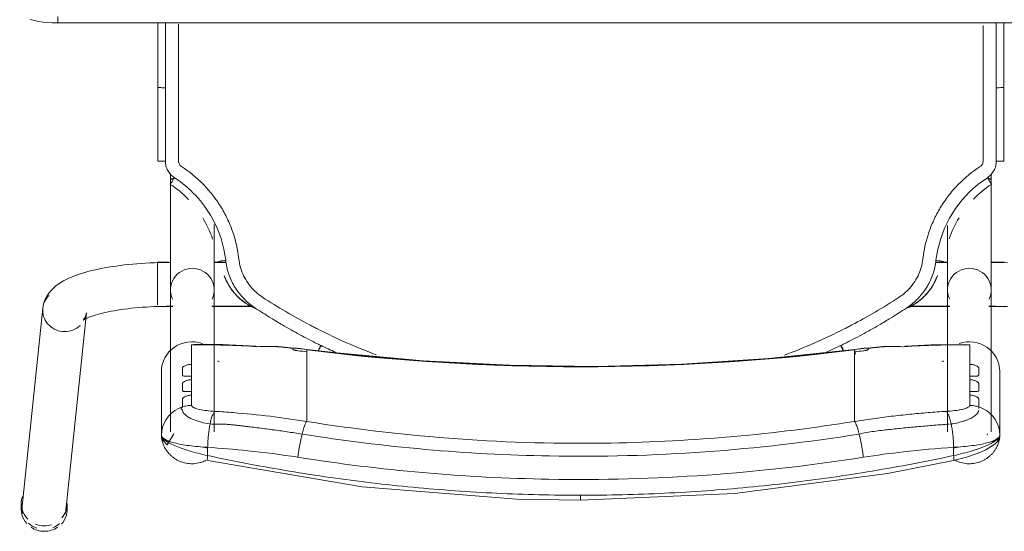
# Model space of a CAD drawing. Header units: metres. Extents: x 1.7 to 42.3, y -72.9 to -47.6.
# Tile 46 of 216: x 9.054 to 9.519, y -65.366 to -65.124. Entities that reach past the tile are written whole.
import ezdxf

# ---------------------------------------------------------------- set-up
doc = ezdxf.new("R2010")
doc.units = ezdxf.units.M
doc.layers.add('I-FURN', color=7, linetype='Continuous', lineweight=18)

# ---------------------------------------------------------------- blocks, each defined once
blk = doc.blocks.new('ConjuntoParaAlunoTamanho6 - CJA06_ConjuntoParaAlunoTamanho6-V13-2PAV - FRIGORÍFICA')
at = {"layer": 'I-FURN', "color": 253, "true_color": 0xaaaaaa}
for p, q in [((0.24321, 0.29526), (0.23354, 0.20182)), ((0.24254, 0.29456), (0.24254, 0.29197)), ((0.25413, 0.19969), (0.2638, 0.29312)), ((0.2643, 0.29197), (0.2643, 0.29456)), ((-0.1979, 0.25969), (-0.1979, 0.22964)), ((-0.19734, 0.2558), (-0.19665, 0.25395)), ((-0.19385, 0.25812), (-0.19385, 0.19097)), ((-0.19207, 0.25896), (-0.19202, 0.25906)), ((-0.19202, 0.25906), (-0.19192, 0.25949)), ((-0.17315, 0.19097), (-0.17315, 0.25812)), ((0.17315, 0.25812), (0.17315, 0.19097)), ((0.19385, 0.19097), (0.19385, 0.25812)), ((0.19685, 0.25395), (0.19754, 0.2558)), ((0.1981, 0.22964), (0.1981, 0.25969)), ((-0.19665, 0.25395), (-0.1957, 0.25221)), ((-0.1957, 0.25221), (-0.19451, 0.25062)), ((-0.12923, 0.2438), (-0.12923, 0.25317)), ((0.12943, 0.2438), (0.12943, 0.25317)), ((0.17401, 0.25447), (0.17418, 0.25445)), ((0.1959, 0.25221), (0.19685, 0.25395)), ((-0.12923, 0.24214), (-0.12923, 0.2438)), ((-0.12923, 0.24214), (-0.12923, 0.23653)), ((0.12943, 0.24214), (0.12943, 0.2438)), ((0.12943, 0.24214), (0.12943, 0.23653)), ((-0.18366, 0.24073), (-0.18366, 0.23904)), ((0.18386, 0.23904), (0.18386, 0.24073)), ((-0.18366, 0.23345), (-0.18366, 0.23176)), ((-0.12923, 0.23653), (-0.12923, 0.23486)), ((-0.12923, 0.23486), (-0.12923, 0.22925)), ((0.12943, 0.23653), (0.12943, 0.23486)), ((0.12943, 0.23486), (0.12943, 0.22925)), ((0.18386, 0.23176), (0.18386, 0.23345)), ((-0.12923, 0.22925), (-0.12923, 0.22759)), ((0.12943, 0.22759), (0.12943, 0.22925)), ((-0.18366, 0.22617), (-0.18366, 0.21701)), ((-0.12923, 0.22759), (-0.12923, 0.22197)), ((0.12943, 0.22759), (0.12943, 0.22197)), ((0.18386, 0.21701), (0.18386, 0.22617)), ((-0.14414, 0.21757), (-0.12926, 0.21915)), ((-0.12923, 0.22197), (-0.12923, 0.22031)), ((-0.11598, 0.22048), (-0.1227, 0.21732)), ((0.12943, 0.22031), (0.12943, 0.22197)), ((0.12946, 0.21915), (0.14434, 0.21757)), ((-0.18366, 0.21701), (-0.1818, 0.21679)), ((0.17944, 0.21689), (0.18173, 0.21678)), ((-0.19271, 0.19894), (-0.2, 0.19894)), ((-0.19271, 0.19879), (-0.19385, 0.19879)), ((-0.19385, 0.19879), (-0.19385, 0.19845)), ((-0.19385, 0.19845), (-0.19385, 0.19764)), ((-0.15474, 0.19894), (-0.17429, 0.19894)), ((-0.15494, 0.19879), (-0.17429, 0.19879)), ((0.17429, 0.19894), (0.15474, 0.19894)), ((0.17429, 0.19879), (0.15494, 0.19879)), ((0.2, 0.19894), (0.19271, 0.19894)), ((0.19385, 0.19879), (0.19271, 0.19879)), ((0.19385, 0.19845), (0.19385, 0.19879)), ((0.19385, 0.19764), (0.19385, 0.19845)), ((0.2, 0.1938), (0.2, 0.19814)), ((-0.19385, 0.19367), (-0.19385, 0.1916)), ((0.19385, 0.1916), (0.19385, 0.19367)), ((0.2, 0.18573), (0.2, 0.19364)), ((-0.19385, 0.18688), (-0.19385, 0.18582)), ((0.19385, 0.18582), (0.19385, 0.18688)), ((-0.19385, 0.18371), (-0.19385, 0.18582)), ((0.19385, 0.18371), (0.19385, 0.18582)), ((0.2, 0.17794), (0.2, 0.1856)), ((-0.2, 0.17794), (-0.19377, 0.17794)), ((-0.19385, 0.17809), (-0.19385, 0.18068)), ((-0.17324, 0.17809), (-0.16757, 0.17809)), ((-0.17323, 0.17794), (-0.1676, 0.17794)), ((0.16757, 0.17809), (0.17268, 0.17809)), ((0.1676, 0.17794), (0.17323, 0.17794)), ((0.19385, 0.17809), (0.19385, 0.18059)), ((0.19456, 0.17794), (0.2, 0.17794)), ((-0.19385, 0.13857), (-0.19385, 0.13643)), ((0.19385, 0.13604), (0.19385, 0.13857)), ((-0.19983, 0.13021), (-0.19982, 0.0953)), ((0.19983, 0.13021), (0.19982, 0.0953)), ((-0.19982, 0.06488), (-0.19982, 0.0953)), ((-0.19982, 0.0953), (-0.19982, 0.09529)), ((-0.19623, 0.09556), (-0.19738, 0.09554)), ((0.19982, 0.06497), (0.19982, 0.0953)), ((0.247, 0.06497), (-0.247, 0.06497)), ((0.247, 0.06497), (-0.247, 0.06497)), ((0.247, 0.06497), (0.247, 0.06197))]:
    blk.add_line(p, q, dxfattribs=at)
at = {"layer": 'I-FURN', "color": 253, "true_color": 0xaaaaaa, "flags": 128}
for points in [[(0.0001, 0.2904), (-0.07267, 0.28721), (-0.14486, 0.2777), (-0.17603, 0.27161)], [(0.17623, 0.27161), (0.10331, 0.28398), (0.03018, 0.28985), (0.0001, 0.2904)], [(-0.17603, 0.27161), (-0.18218, 0.26997), (-0.18761, 0.26812), (-0.19131, 0.26652), (-0.19557, 0.2639), (-0.19708, 0.26226), (-0.19765, 0.26113), (-0.1979, 0.25971)], [(-0.17607, 0.26928), (-0.17607, 0.26831), (-0.17607, 0.26734), (-0.17607, 0.26637), (-0.17607, 0.2654)], [(0.17627, 0.2654), (0.17627, 0.26637), (0.17627, 0.26734), (0.17627, 0.26831), (0.17627, 0.26928)], [(0.1981, 0.25971), (0.19792, 0.26092), (0.19739, 0.26208), (0.1954, 0.2642), (0.19227, 0.25896)], [(-0.1979, 0.24468), (-0.1979, 0.2522), (-0.1979, 0.25971)], [(-0.1979, 0.25969), (-0.19776, 0.25773), (-0.19734, 0.2558)], [(-0.1979, 0.25969), (-0.1979, 0.25218), (-0.1979, 0.24467), (-0.1979, 0.23715), (-0.1979, 0.22964)], [(0.19754, 0.2558), (0.19796, 0.25773), (0.1981, 0.25969)], [(0.1981, 0.25971), (0.1981, 0.2522), (0.1981, 0.24468)], [(0.1981, 0.22964), (0.1981, 0.23715), (0.1981, 0.24467), (0.1981, 0.25218), (0.1981, 0.25969)], [(0.19172, 0.24799), (0.19331, 0.2492), (0.19471, 0.25062), (0.1959, 0.25221)], [(-0.19451, 0.25062), (-0.19311, 0.2492), (-0.19152, 0.24799)], [(-0.19152, 0.24799), (-0.18977, 0.24701), (-0.1879, 0.24628)], [(0.1881, 0.24628), (0.18997, 0.24701), (0.19172, 0.24799)], [(-0.1879, 0.24243), (-0.1879, 0.24339), (-0.1879, 0.24435), (-0.1879, 0.24532), (-0.1879, 0.24628)], [(-0.18366, 0.24561), (-0.18366, 0.24439), (-0.18366, 0.24317), (-0.18366, 0.24195), (-0.18366, 0.24073)], [(0.18386, 0.24073), (0.18386, 0.24195), (0.18386, 0.24317), (0.18386, 0.24439), (0.18386, 0.24561)], [(0.1881, 0.24628), (0.1881, 0.24532), (0.1881, 0.24435), (0.1881, 0.24339), (0.1881, 0.24243)], [(-0.1879, 0.23515), (-0.1879, 0.23603), (-0.1879, 0.23692), (-0.1879, 0.2378), (-0.1879, 0.23868)], [(-0.18366, 0.23904), (-0.18366, 0.23764), (-0.18366, 0.23624), (-0.18366, 0.23485), (-0.18366, 0.23345)], [(0.18386, 0.23345), (0.18386, 0.23485), (0.18386, 0.23624), (0.18386, 0.23764), (0.18386, 0.23904)], [(0.1881, 0.23868), (0.1881, 0.2378), (0.1881, 0.23692), (0.1881, 0.23603), (0.1881, 0.23515)], [(-0.1879, 0.22787), (-0.1879, 0.22876), (-0.1879, 0.22964), (-0.1879, 0.23052), (-0.1879, 0.23141)], [(-0.18366, 0.23176), (-0.18366, 0.23036), (-0.18366, 0.22897), (-0.18366, 0.22757), (-0.18366, 0.22617)], [(0.18386, 0.22617), (0.18386, 0.22757), (0.18386, 0.22897), (0.18386, 0.23036), (0.18386, 0.23176)], [(0.1881, 0.23141), (0.1881, 0.23052), (0.1881, 0.22964), (0.1881, 0.22876), (0.1881, 0.22787)], [(-0.12926, 0.21915), (-0.08865, 0.22342), (-0.0479, 0.2261), (-0.00707, 0.22717), (0.03376, 0.22666), (0.07455, 0.22454), (0.11521, 0.22083), (0.12946, 0.21915)], [(-0.1359, 0.2187), (-0.1359, 0.21878), (-0.1359, 0.21886), (-0.1359, 0.21893), (-0.1359, 0.21901)], [(-0.12923, 0.22031), (-0.12923, 0.22007), (-0.12923, 0.21984), (-0.12923, 0.21961), (-0.12923, 0.21937)], [(0.12943, 0.21937), (0.12943, 0.21961), (0.12943, 0.21984), (0.12943, 0.22007), (0.12943, 0.22031)], [(0.1361, 0.21901), (0.1361, 0.21893), (0.1361, 0.21886), (0.1361, 0.21878), (0.1361, 0.2187)], [(-0.18111, 0.21677), (-0.16533, 0.21701), (-0.15331, 0.21761)], [(0.15351, 0.21761), (0.16928, 0.2169), (0.18131, 0.21677)], [(0.18173, 0.21678), (0.18279, 0.21686), (0.18386, 0.21701)], [(-0.20148, 0.19894), (-0.19961, 0.19888), (-0.19772, 0.19883), (-0.19583, 0.1988), (-0.19394, 0.19879), (-0.19385, 0.19879)], [(0.23507, 0.20536), (0.23501, 0.20531), (0.23482, 0.20518), (0.23451, 0.20499), (0.23408, 0.20476), (0.23355, 0.20449), (0.23291, 0.2042), (0.23217, 0.20389), (0.23133, 0.20358), (0.23041, 0.20326), (0.22941, 0.20294), (0.22832, 0.20262), (0.22717, 0.2023), (0.22594, 0.20199), (0.22464, 0.20169), (0.22328, 0.2014), (0.22186, 0.20112), (0.22039, 0.20086), (0.21886, 0.2006), (0.21729, 0.20036), (0.21567, 0.20014), (0.214, 0.19993), (0.2123, 0.19973), (0.21057, 0.19956), (0.2088, 0.1994), (0.207, 0.19926), (0.20518, 0.19913), (0.20334, 0.19903), (0.20148, 0.19894), (0.19961, 0.19888), (0.19772, 0.19883), (0.19583, 0.1988), (0.19394, 0.19879), (0.19385, 0.19879)], [(0.23354, 0.20182), (0.23373, 0.20287), (0.23403, 0.20376), (0.23437, 0.20445), (0.23469, 0.20492), (0.23492, 0.20521), (0.23505, 0.20534), (0.23507, 0.20536)], [(-0.20144, 0.17823), (-0.19935, 0.17816), (-0.19725, 0.17811), (-0.19515, 0.17809), (-0.19385, 0.17809)], [(0.25413, 0.19969), (0.25375, 0.19762), (0.25311, 0.19572), (0.25226, 0.19403), (0.25129, 0.19256), (0.25023, 0.19128), (0.24913, 0.19017), (0.24799, 0.18919), (0.24683, 0.18832), (0.24563, 0.18753), (0.24441, 0.18681), (0.24316, 0.18615), (0.24188, 0.18553), (0.24055, 0.18496), (0.23919, 0.18441), (0.23778, 0.1839), (0.23633, 0.18341), (0.23483, 0.18295), (0.2333, 0.18251), (0.23171, 0.1821), (0.23008, 0.1817), (0.22841, 0.18133), (0.2267, 0.18098), (0.22495, 0.18064), (0.22315, 0.18033), (0.22132, 0.18004), (0.21946, 0.17976), (0.21756, 0.17951), (0.21562, 0.17928), (0.21366, 0.17906), (0.21168, 0.17887), (0.20967, 0.1787), (0.20763, 0.17855), (0.20558, 0.17842), (0.20352, 0.17831), (0.20144, 0.17823), (0.19935, 0.17816), (0.19725, 0.17811), (0.19515, 0.17809), (0.19385, 0.17809)], [(-0.19385, 0.13857), (-0.19385, 0.14057), (-0.19385, 0.14257), (-0.19385, 0.14457), (-0.19385, 0.14656), (-0.19385, 0.14855), (-0.19385, 0.15053), (-0.19385, 0.15249), (-0.19385, 0.15444), (-0.19385, 0.15637), (-0.19385, 0.15827), (-0.19385, 0.16015), (-0.19385, 0.162), (-0.19385, 0.16382), (-0.19385, 0.1656), (-0.19385, 0.16735), (-0.19385, 0.16905), (-0.19385, 0.17071), (-0.19385, 0.17233), (-0.19385, 0.1739), (-0.19385, 0.17541), (-0.19385, 0.17687), (-0.19385, 0.17828), (-0.19385, 0.17963), (-0.19385, 0.18092), (-0.19385, 0.18215), (-0.19385, 0.18331), (-0.19385, 0.18441), (-0.19385, 0.18544), (-0.19385, 0.1864), (-0.19385, 0.18729), (-0.19385, 0.1881), (-0.19385, 0.18885), (-0.19385, 0.18951), (-0.19385, 0.19011), (-0.19385, 0.19062), (-0.19385, 0.19097)], [(-0.17315, 0.19097), (-0.17315, 0.19051), (-0.17315, 0.18998), (-0.17315, 0.18937), (-0.17315, 0.18869), (-0.17315, 0.18793), (-0.17315, 0.1871), (-0.17315, 0.18619), (-0.17315, 0.18522), (-0.17315, 0.18417), (-0.17315, 0.18306), (-0.17315, 0.18188), (-0.17315, 0.18064), (-0.17315, 0.17934), (-0.17315, 0.17798), (-0.17315, 0.17656), (-0.17315, 0.17508), (-0.17315, 0.17355), (-0.17315, 0.17198), (-0.17315, 0.17035), (-0.17315, 0.16868), (-0.17315, 0.16696), (-0.17315, 0.16521), (-0.17315, 0.16342), (-0.17315, 0.16159), (-0.17315, 0.16066)], [(0.17315, 0.16015), (0.17315, 0.162), (0.17315, 0.16382), (0.17315, 0.1656), (0.17315, 0.16735), (0.17315, 0.16905), (0.17315, 0.17071), (0.17315, 0.17233), (0.17315, 0.1739), (0.17315, 0.17541), (0.17315, 0.17687), (0.17315, 0.17828), (0.17315, 0.17963), (0.17315, 0.18092), (0.17315, 0.18215), (0.17315, 0.18331), (0.17315, 0.18441), (0.17315, 0.18544), (0.17315, 0.1864), (0.17315, 0.18729), (0.17315, 0.1881), (0.17315, 0.18885), (0.17315, 0.18951), (0.17315, 0.19011), (0.17315, 0.19062), (0.17315, 0.19097)], [(0.19385, 0.19097), (0.19385, 0.19051), (0.19385, 0.18998), (0.19385, 0.18937), (0.19385, 0.18869), (0.19385, 0.18793), (0.19385, 0.1871), (0.19385, 0.18619), (0.19385, 0.18522), (0.19385, 0.18417), (0.19385, 0.18306), (0.19385, 0.18188), (0.19385, 0.18064), (0.19385, 0.17934), (0.19385, 0.17798), (0.19385, 0.17656), (0.19385, 0.17508), (0.19385, 0.17355), (0.19385, 0.17198), (0.19385, 0.17035), (0.19385, 0.16868), (0.19385, 0.16696), (0.19385, 0.16521), (0.19385, 0.16342), (0.19385, 0.16159), (0.19385, 0.15974), (0.19385, 0.15785), (0.19385, 0.15594), (0.19385, 0.15401), (0.19385, 0.15206), (0.19385, 0.15009), (0.19385, 0.14811), (0.19385, 0.14612), (0.19385, 0.14413), (0.19385, 0.14213), (0.19385, 0.14013), (0.19385, 0.13857)], [(-0.16841, 0.18438), (-0.16841, 0.18437), (-0.16841, 0.18435), (-0.16841, 0.18434), (-0.16841, 0.18432)], [(0.16841, 0.18432), (0.16841, 0.18434), (0.16841, 0.18435), (0.16841, 0.18437), (0.16841, 0.18438)], [(-0.16774, 0.17706), (-0.16861, 0.17188), (-0.16997, 0.16679), (-0.17181, 0.16185), (-0.17415, 0.15713), (-0.17693, 0.15265), (-0.18013, 0.14846), (-0.18374, 0.14461), (-0.18771, 0.14113), (-0.19199, 0.13805)], [(-0.19623, 0.13025), (-0.19623, 0.12331), (-0.19623, 0.11637), (-0.19623, 0.10942), (-0.19623, 0.10249), (-0.19623, 0.09556)], [(0.19623, 0.13025), (0.19623, 0.12639), (0.19623, 0.12254), (0.19623, 0.11868), (0.19623, 0.11483), (0.19623, 0.11097), (0.19623, 0.10712), (0.19623, 0.10327), (0.19623, 0.09941), (0.19623, 0.09556)], [(-0.19738, 0.09554), (-0.19841, 0.0955), (-0.1992, 0.09544), (-0.19969, 0.09537), (-0.19982, 0.0953)], [(0.26015, 0.06331), (0.25809, 0.06379), (0.25601, 0.0642), (0.25391, 0.06451), (0.25181, 0.06475), (0.24969, 0.0649), (0.24757, 0.06496), (0.247, 0.06497)]]:
    blk.add_lwpolyline(points, dxfattribs=at)
at = {"layer": 'I-FURN', "color": 253, "true_color": 0xaaaaaa}
for centre, major_axis, ratio, start_param, end_param in [((0.25351, 0.29419), (-0.01029, 0.00107), 0.967158, 5.223081, 5.597593), ((0.25342, 0.29456), (0.01088, 0), 0.965926, 1.570796, 2.182166), ((0.25342, 0.29197), (0.01088, 0), 0.965926, 1.581694, 1.883969), ((0.25342, 0.29456), (-0.01088, 0), 0.965926, 4.098128, 4.712389), ((0.25342, 0.29197), (0.01088, 0), 0.965926, 1.176355, 1.570796), ((0.25351, 0.29419), (-0.01029, 0.00107), 0.967158, 4.026797, 4.46746), ((0.25342, 0.29456), (0.01088, 0), 0.965926, 2.404321, 3.312013), ((0.25342, 0.29197), (0.01088, 0), 0.965926, 2.446266, 3.141593), ((0.25342, 0.29197), (0.01088, 0), 0.965926, 5.959867, 7.062609), ((0.25342, 0.29456), (0.01088, 0), 0.965926, 6.052088, 6.985956), ((0.25351, 0.29419), (-0.01029, 0.00107), 0.967158, 6.102343, 6.382991), ((0.25351, 0.29419), (-0.01029, 0.00107), 0.967158, 3.141593, 3.502975), ((-0.10273, 0.32539), (0.33857, 0.04903), 0.180471, 4.471442, 4.473268), ((0.10232, 0.31177), (-0.33358, 0.04521), 0.144073, 1.80844, 1.810295), ((-0.1835, 0.22964), (-0.0144, 0), 0.978148, 0, 1.909658), ((0.0001, -0.77159), (1.0211, 0), 0.978148, 1.443771, 1.697822), ((0.0001, -0.77117), (1.0209, 0), 0.978148, 1.443771, 1.697822), ((0.1837, 0.22964), (0.0144, 0), 0.978148, 4.362105, 6.283185), ((-0.17927, 0.60128), (0.385, 0), 0.978148, 4.732926, 4.735013), ((0.17947, 0.60128), (0.385, 0), 0.978148, 4.689765, 4.691852), ((-0.17927, 0.60263), (0.395, 0), 0.978148, 4.801491, 4.822541), ((-0.17927, 0.60356), (0.395, 0), 0.978148, 4.828782, 4.839414), ((-0.17927, 0.60221), (0.3948, 0), 0.978148, 4.828842, 4.839414), ((-0.1305, 0.22908), (-0.00124, 0.00992), 0.026339, 2.463316, 2.789234), ((0.17947, 0.60356), (0.395, 0), 0.978148, 4.585364, 4.595996), ((0.17947, 0.60221), (0.3948, 0), 0.978148, 4.585364, 4.595936), ((0.17947, 0.60263), (0.395, 0), 0.978148, 4.602237, 4.623287), ((-0.17927, 0.60336), (0.395, 0), 0.978148, 4.701279, 4.780293), ((-0.14501, 0.22754), (-0.00087, 0.00996), 0.018501, 2.957526, 3.350225), ((0.14521, 0.22754), (0.00087, 0.00996), 0.018501, 2.93296, 3.325659), ((0.17947, 0.60336), (0.395, 0), 0.978148, 4.644485, 4.723499), ((0.24383, 0.20075), (-0.01029, 0.00107), 0.967158, 4.812195, 5.597593), ((0.24383, 0.20075), (-0.01029, 0.00107), 0.967158, 3.241398, 4.812195), ((0.24383, 0.20075), (-0.01029, 0.00107), 0.967158, 2.456, 3.241398), ((-0.1835, 0.19097), (0.01035, 0), 0.978148, 2.686587, 4.712389), ((-0.1835, 0.19097), (0.01035, 0), 0.978148, 4.712389, 6.738191), ((0.1835, 0.19097), (0.01035, 0), 0.978148, 2.686587, 4.712389), ((0.1835, 0.19097), (0.01035, 0), 0.978148, 4.712389, 6.738191), ((-0.1835, 0.13857), (0.01035, 0), 0.069756, 2.648425, 3.665191), ((0.1835, 0.13857), (0.01035, 0), 0.069756, 5.759587, 6.776353)]:
    blk.add_ellipse(centre, major_axis=major_axis, ratio=ratio, start_param=start_param, end_param=end_param, dxfattribs=at)
for points in [[(0.0001, 0.29036), (0.0001, 0.29029), (0.0001, 0.29001), (0.0001, 0.28916), (0.0001, 0.28841), (0.0001, 0.28802)], [(-0.07901, 0.28427), (-0.08557, 0.28365), (-0.09211, 0.28295), (-0.09864, 0.28217)], [(-0.05929, 0.28591), (-0.06588, 0.28544), (-0.07245, 0.28489), (-0.07901, 0.28427)], [(-0.03953, 0.28708), (-0.04612, 0.28677), (-0.05271, 0.28638), (-0.05929, 0.28591)], [(-0.01972, 0.28779), (-0.02633, 0.28763), (-0.03293, 0.2874), (-0.03953, 0.28708)], [(0.0001, 0.28802), (-0.00651, 0.28802), (-0.01312, 0.28795), (-0.01972, 0.28779)], [(0.01992, 0.28779), (0.01332, 0.28795), (0.00671, 0.28802), (0.0001, 0.28802)], [(0.03973, 0.28708), (0.03313, 0.2874), (0.02653, 0.28763), (0.01992, 0.28779)], [(0.0595, 0.28591), (0.05292, 0.28638), (0.04633, 0.28677), (0.03973, 0.28708)], [(0.07921, 0.28427), (0.07265, 0.28489), (0.06608, 0.28544), (0.0595, 0.28591)], [(0.09885, 0.28217), (0.09232, 0.28294), (0.08577, 0.28365), (0.07921, 0.28427)], [(-0.11819, 0.27961), (-0.12468, 0.27869), (-0.13116, 0.27768), (-0.13762, 0.27661)], [(-0.09864, 0.28217), (-0.10517, 0.28139), (-0.11169, 0.28054), (-0.11819, 0.27961)], [(0.11839, 0.27961), (0.11189, 0.28054), (0.10538, 0.28139), (0.09885, 0.28217)], [(0.13782, 0.27661), (0.13136, 0.27768), (0.12489, 0.27868), (0.11839, 0.27961)], [(-0.13762, 0.27661), (-0.14407, 0.27553), (-0.15051, 0.27438), (-0.15692, 0.27316)], [(0.15712, 0.27316), (0.15071, 0.27438), (0.14427, 0.27553), (0.13782, 0.27661)], [(-0.15692, 0.27316), (-0.16332, 0.27194), (-0.16971, 0.27065), (-0.17607, 0.26928)], [(-0.13346, 0.2701), (-0.13339, 0.26956), (-0.13324, 0.26848), (-0.133, 0.26684), (-0.13272, 0.2652), (-0.13242, 0.26359), (-0.13211, 0.26203), (-0.13178, 0.26053), (-0.13155, 0.25959), (-0.13144, 0.25914)], [(0.13164, 0.25914), (0.13175, 0.25959), (0.13198, 0.26053), (0.13231, 0.26203), (0.13262, 0.26359), (0.13292, 0.2652), (0.1332, 0.26684), (0.13344, 0.26848), (0.13359, 0.26956), (0.13366, 0.2701)], [(0.17627, 0.26928), (0.16991, 0.27065), (0.16353, 0.27194), (0.15712, 0.27316)], [(0.17627, 0.26928), (0.17633, 0.26966), (0.17642, 0.27037), (0.17644, 0.2712), (0.17636, 0.27149), (0.1763, 0.27156)], [(-0.17607, 0.2654), (-0.17914, 0.26523), (-0.18504, 0.2647), (-0.19219, 0.26337), (-0.19682, 0.26165), (-0.1979, 0.26035), (-0.1979, 0.25969)], [(-0.17609, 0.26577), (-0.1767, 0.26561), (-0.17731, 0.26545), (-0.17791, 0.26528)], [(-0.17607, 0.2654), (-0.17606, 0.26498), (-0.17604, 0.26413), (-0.17598, 0.26285), (-0.1759, 0.26156), (-0.17579, 0.26028), (-0.17566, 0.25902), (-0.17551, 0.25778), (-0.17533, 0.25659), (-0.17514, 0.25544), (-0.175, 0.25471), (-0.17493, 0.25435)], [(0.17513, 0.25435), (0.1752, 0.25471), (0.17534, 0.25544), (0.17553, 0.25659), (0.17571, 0.25778), (0.17586, 0.25902), (0.17599, 0.26028), (0.1761, 0.26156), (0.17618, 0.26285), (0.17624, 0.26413), (0.17626, 0.26498), (0.17627, 0.2654)], [(0.1981, 0.25969), (0.1981, 0.26035), (0.19703, 0.26165), (0.19239, 0.26338), (0.18523, 0.2647), (0.17934, 0.26523), (0.17627, 0.2654)], [(0.17811, 0.26528), (0.17751, 0.26545), (0.1769, 0.26561), (0.17629, 0.26577)], [(-0.12923, 0.25317), (-0.12932, 0.25327), (-0.1295, 0.25353), (-0.1298, 0.25409), (-0.13011, 0.25481), (-0.13044, 0.25568), (-0.13077, 0.2567), (-0.1311, 0.25786), (-0.13133, 0.2587), (-0.13144, 0.25914)], [(0.12943, 0.25317), (0.12952, 0.25327), (0.1297, 0.25353), (0.13, 0.25409), (0.13031, 0.25481), (0.13064, 0.25568), (0.13097, 0.2567), (0.1313, 0.25786), (0.13153, 0.2587), (0.13164, 0.25914)], [(-0.17493, 0.25435), (-0.17484, 0.25392), (-0.17465, 0.25308), (-0.17435, 0.25195), (-0.17403, 0.25093), (-0.17369, 0.25006), (-0.17335, 0.24934), (-0.173, 0.24877), (-0.17277, 0.2485), (-0.17265, 0.2484)], [(-0.14226, 0.2513), (-0.14371, 0.25111), (-0.14516, 0.25093), (-0.14661, 0.25076)], [(0.17285, 0.2484), (0.17297, 0.2485), (0.1732, 0.24877), (0.17355, 0.24934), (0.17389, 0.25006), (0.17423, 0.25093), (0.17455, 0.25195), (0.17485, 0.25308), (0.17504, 0.25392), (0.17513, 0.25435)], [(-0.16398, 0.24902), (-0.16687, 0.24878), (-0.16977, 0.24858), (-0.17265, 0.2484)], [(-0.15964, 0.24939), (-0.16109, 0.24926), (-0.16254, 0.24913), (-0.16398, 0.24902)], [(-0.1553, 0.2498), (-0.15675, 0.24966), (-0.15819, 0.24952), (-0.15964, 0.24939)], [(-0.14661, 0.25076), (-0.14951, 0.25041), (-0.1524, 0.25009), (-0.1553, 0.2498)], [(-0.1879, 0.24628), (-0.18756, 0.24617), (-0.18687, 0.24599), (-0.18581, 0.24578), (-0.18474, 0.24565), (-0.18402, 0.24561), (-0.18366, 0.24561)], [(0.18386, 0.24561), (0.18422, 0.24561), (0.18494, 0.24565), (0.18601, 0.24578), (0.18707, 0.24599), (0.18776, 0.24617), (0.1881, 0.24628)], [(-0.1359, 0.21901), (-0.1359, 0.21905), (-0.13586, 0.21912), (-0.13573, 0.21923), (-0.13549, 0.21935), (-0.13518, 0.21946), (-0.13479, 0.21957), (-0.13436, 0.21967), (-0.1339, 0.21974), (-0.13357, 0.21979), (-0.1334, 0.21981)], [(-0.13585, 0.2186), (-0.13587, 0.21862), (-0.13589, 0.21865), (-0.1359, 0.21868), (-0.1359, 0.2187)], [(-0.09625, 0.22184), (-0.10584, 0.21825), (-0.1152, 0.21414), (-0.12434, 0.2095)], [(-0.12335, 0.21813), (-0.12356, 0.21856), (-0.12377, 0.21898), (-0.12395, 0.21936)], [(0.12434, 0.2095), (0.11529, 0.21408), (0.10607, 0.21814), (0.09666, 0.22168)], [(0.11594, 0.2205), (0.11821, 0.21947), (0.12046, 0.21841), (0.1227, 0.21732)], [(0.1227, 0.21732), (0.12291, 0.21776), (0.12336, 0.21866), (0.12377, 0.21945), (0.12395, 0.2198)], [(0.12395, 0.21936), (0.12377, 0.21898), (0.12356, 0.21856), (0.12335, 0.21813)], [(0.1336, 0.21981), (0.13377, 0.21979), (0.1341, 0.21974), (0.13456, 0.21967), (0.13499, 0.21957), (0.13538, 0.21946), (0.13569, 0.21935), (0.13593, 0.21923), (0.13606, 0.21912), (0.1361, 0.21905), (0.1361, 0.21901)], [(0.1361, 0.2187), (0.1361, 0.21868), (0.13609, 0.21865), (0.13607, 0.21862), (0.13605, 0.2186)], [(-0.15397, 0.21772), (-0.15349, 0.21752), (-0.153, 0.21758), (-0.15247, 0.21788)], [(-0.12436, 0.21651), (-0.12717, 0.21512), (-0.13276, 0.21224), (-0.13826, 0.20916), (-0.14098, 0.20758)], [(-0.1227, 0.21732), (-0.12297, 0.21719), (-0.12353, 0.21692), (-0.12408, 0.21665), (-0.12436, 0.21651)], [(-0.12289, 0.21723), (-0.12304, 0.21753), (-0.12319, 0.21783), (-0.12334, 0.21813)], [(0.12436, 0.21651), (0.12408, 0.21665), (0.12353, 0.21692), (0.12297, 0.21719), (0.1227, 0.21732)], [(0.12334, 0.21813), (0.12319, 0.21783), (0.12304, 0.21753), (0.12289, 0.21723)], [(0.14098, 0.20758), (0.13826, 0.20916), (0.13276, 0.21224), (0.12717, 0.21512), (0.12436, 0.21651)], [(0.14432, 0.21779), (0.14576, 0.21776), (0.1486, 0.21775), (0.15133, 0.21782), (0.15267, 0.21788)], [(0.15267, 0.21788), (0.1532, 0.21758), (0.15369, 0.21752), (0.15417, 0.21772)], [(-0.12434, 0.2095), (-0.12494, 0.2092), (-0.12615, 0.20858), (-0.12737, 0.20794), (-0.12798, 0.20762)], [(0.12798, 0.20762), (0.12738, 0.20794), (0.12617, 0.20857), (0.12495, 0.20919), (0.12434, 0.2095)], [(-0.12798, 0.20762), (-0.13157, 0.20574), (-0.13889, 0.20168), (-0.14651, 0.19698), (-0.1504, 0.19445)], [(-0.14098, 0.20758), (-0.14188, 0.20704), (-0.14368, 0.20597), (-0.14546, 0.20487), (-0.14635, 0.20432)], [(0.1504, 0.19445), (0.14673, 0.19684), (0.13935, 0.20142), (0.13181, 0.20561), (0.12798, 0.20762)], [(0.14635, 0.20432), (0.14546, 0.20487), (0.14368, 0.20597), (0.14188, 0.20704), (0.14098, 0.20758)], [(-0.14638, 0.20431), (-0.14762, 0.20355), (-0.1501, 0.202), (-0.15256, 0.20043), (-0.15378, 0.19963)], [(0.15378, 0.19963), (0.15256, 0.20043), (0.1501, 0.202), (0.14762, 0.20355), (0.14638, 0.20431)], [(-0.16501, 0.19076), (-0.16447, 0.19151), (-0.16331, 0.19295), (-0.16135, 0.19493), (-0.15919, 0.19669), (-0.15764, 0.19771), (-0.15683, 0.19818)], [(-0.15378, 0.19963), (-0.1555, 0.19851), (-0.15869, 0.19594), (-0.16134, 0.1928), (-0.1625, 0.1911)], [(-0.1568, 0.1982), (-0.15576, 0.1988), (-0.15475, 0.1993), (-0.15376, 0.19971)], [(0.15376, 0.19971), (0.15474, 0.1993), (0.15576, 0.1988), (0.1568, 0.1982)], [(0.1625, 0.1911), (0.16134, 0.1928), (0.15869, 0.19594), (0.1555, 0.19851), (0.15378, 0.19963)], [(0.15863, 0.1971), (0.15713, 0.19815), (0.15552, 0.19904), (0.15383, 0.19976)], [(-0.1625, 0.1911), (-0.16271, 0.1908), (-0.16313, 0.19018), (-0.16352, 0.18955), (-0.16371, 0.18924)], [(-0.15448, 0.19112), (-0.15645, 0.18912), (-0.15969, 0.18452), (-0.16124, 0.17915), (-0.16156, 0.17636)], [(-0.1504, 0.19445), (-0.15113, 0.19396), (-0.15256, 0.19293), (-0.15386, 0.19174), (-0.15448, 0.19112)], [(0.15448, 0.19112), (0.15386, 0.19174), (0.15256, 0.19292), (0.15114, 0.19396), (0.1504, 0.19445)], [(0.16156, 0.17636), (0.16124, 0.17915), (0.15968, 0.18454), (0.15645, 0.18912), (0.15448, 0.19112)], [(0.16371, 0.18924), (0.16352, 0.18955), (0.16313, 0.19018), (0.16271, 0.1908), (0.1625, 0.1911)], [(0.16501, 0.19076), (0.16537, 0.19026), (0.16604, 0.18925), (0.16695, 0.18767), (0.16775, 0.18603), (0.1682, 0.1849), (0.16841, 0.18432)], [(-0.16371, 0.18924), (-0.16479, 0.18738), (-0.16656, 0.18343), (-0.1675, 0.1792), (-0.16774, 0.17706)], [(0.16774, 0.17706), (0.1675, 0.1792), (0.16656, 0.18343), (0.16479, 0.18738), (0.16371, 0.18924)], [(-0.16774, 0.17706), (-0.16823, 0.17712), (-0.16921, 0.17725), (-0.17046, 0.17746), (-0.17128, 0.17766), (-0.17147, 0.17776), (-0.17146, 0.1778)], [(0.17146, 0.1778), (0.17147, 0.17776), (0.17128, 0.17766), (0.17046, 0.17746), (0.16921, 0.17725), (0.16823, 0.17712), (0.16774, 0.17706)], [(-0.17391, 0.16699), (-0.17512, 0.16348), (-0.17671, 0.16011), (-0.17864, 0.15696)], [(0.1786, 0.15703), (0.17667, 0.16018), (0.1751, 0.16355), (0.1739, 0.16704)], [(-0.1854, 0.14823), (-0.18797, 0.14558), (-0.19084, 0.14321), (-0.19391, 0.14119)], [(0.19391, 0.14119), (0.19084, 0.14321), (0.18795, 0.1456), (0.18537, 0.14827)], [(-0.19391, 0.14119), (-0.19393, 0.14119), (-0.19385, 0.14103), (-0.19344, 0.14033), (-0.19278, 0.13928), (-0.19225, 0.13846), (-0.19199, 0.13805)], [(0.19199, 0.13805), (0.19225, 0.13846), (0.19278, 0.13928), (0.19344, 0.14033), (0.19385, 0.14103), (0.19393, 0.14119), (0.19391, 0.14119)], [(-0.19199, 0.13805), (-0.19265, 0.13762), (-0.19383, 0.13663), (-0.19519, 0.13473), (-0.19604, 0.13255), (-0.19622, 0.13104), (-0.19623, 0.13025)], [(0.19623, 0.13025), (0.19622, 0.13104), (0.19604, 0.13255), (0.19519, 0.13473), (0.19383, 0.13663), (0.19265, 0.13762), (0.19199, 0.13805)], [(-0.19623, 0.13025), (-0.19672, 0.13025), (-0.1977, 0.13025), (-0.19891, 0.13024), (-0.19969, 0.13022), (-0.19984, 0.13021), (-0.19982, 0.1302)], [(-0.18863, 0.13277), (-0.18884, 0.13263), (-0.18922, 0.13231), (-0.18966, 0.1317), (-0.18994, 0.13099), (-0.19, 0.1305), (-0.19, 0.13025)], [(0.19, 0.13025), (0.19, 0.1305), (0.18994, 0.13099), (0.18966, 0.1317), (0.18922, 0.13231), (0.18884, 0.13263), (0.18863, 0.13277)], [(0.19, 0.09555), (0.19, 0.09868), (0.19, 0.10482), (0.19, 0.11314), (0.19, 0.12173), (0.19, 0.1274), (0.19, 0.13025)], [(0.19982, 0.1302), (0.19984, 0.13021), (0.19969, 0.13022), (0.19891, 0.13024), (0.1977, 0.13025), (0.19672, 0.13025), (0.19623, 0.13025)], [(-0.19982, 0.12147), (-0.19982, 0.12438), (-0.19982, 0.12729), (-0.19982, 0.1302)], [(-0.19982, 0.1302), (-0.19982, 0.12438), (-0.19982, 0.11273), (-0.19982, 0.1011), (-0.19982, 0.09529)], [(0.19982, 0.1302), (0.19982, 0.12729), (0.19982, 0.12438), (0.19982, 0.12147)], [(0.19982, 0.09529), (0.19982, 0.1011), (0.19982, 0.11273), (0.19982, 0.12438), (0.19982, 0.1302)], [(-0.19982, 0.09528), (-0.19982, 0.1011), (-0.19982, 0.10691), (-0.19982, 0.11273)], [(0.19982, 0.11273), (0.19982, 0.10691), (0.19982, 0.1011), (0.19982, 0.09528)], [(-0.19982, 0.09529), (-0.19982, 0.08515), (-0.19982, 0.07502), (-0.19982, 0.06488)], [(0.19623, 0.09556), (0.19662, 0.09556), (0.19701, 0.09556), (0.19738, 0.09555)], [(0.19738, 0.09555), (0.19775, 0.09554), (0.1981, 0.09553), (0.19841, 0.09551)], [(0.19982, 0.0953), (0.19982, 0.0953), (0.19982, 0.09529), (0.19982, 0.09529)], [(0.19982, 0.06497), (0.19982, 0.07507), (0.19982, 0.08518), (0.19982, 0.09529)], [(-0.19982, 0.06488), (-0.19982, 0.06837), (-0.19982, 0.07185), (-0.19982, 0.07534)], [(0.19982, 0.07534), (0.19982, 0.07188), (0.19982, 0.06842), (0.19982, 0.06497)]]:
    blk.add_open_spline(points, degree=3, dxfattribs=at)
for points, knots in [([(-0.13346, 0.2701), (-0.0847, 0.2778), (0.00519, 0.28415), (0.09466, 0.27626), (0.13366, 0.2701)], [-1, -1, -1, -1, -0.444444, 0, 0, 0, 0]), ([(-0.1979, 0.25971), (-0.1979, 0.26019), (-0.19783, 0.26127), (-0.19747, 0.26287), (-0.19695, 0.2643), (-0.19642, 0.26543), (-0.19585, 0.26637), (-0.19534, 0.26711), (-0.19492, 0.26766), (-0.19447, 0.26819), (-0.19382, 0.2689), (-0.19291, 0.26975), (-0.1919, 0.27053), (-0.19105, 0.27107), (-0.1904, 0.27144), (-0.18973, 0.27177), (-0.18883, 0.27217), (-0.18719, 0.27275), (-0.18474, 0.2732), (-0.18174, 0.27315), (-0.17906, 0.27255), (-0.17745, 0.27187), (-0.17679, 0.27153)], [0, 0, 0, 0, 0.0625, 0.125, 0.15625, 0.1875, 0.21875, 0.234375, 0.25, 0.265625, 0.28125, 0.3125, 0.34375, 0.359375, 0.375, 0.390625, 0.40625, 0.4375, 0.5, 0.5625, 0.625, 0.6721865, 0.6721865, 0.6721865, 0.6721865]), ([(-0.1761, 0.27156), (-0.17616, 0.27149), (-0.17627, 0.27106), (-0.17619, 0.27003), (-0.17607, 0.26928)], [0.625, 0.625, 0.625, 0.625, 0.75, 1, 1, 1, 1]), ([(-0.17607, 0.2654), (-0.1682, 0.2659), (-0.154, 0.26716), (-0.13977, 0.2691), (-0.13346, 0.2701)], [-1, -1, -1, -1, -0.444444, 0, 0, 0, 0]), ([(-0.13144, 0.25914), (-0.08343, 0.26683), (0.00512, 0.27318), (0.09323, 0.26529), (0.13164, 0.25914)], [-1, -1, -1, -1, -0.444444, 0, 0, 0, 0]), ([(0.13366, 0.2701), (0.14155, 0.26885), (0.15578, 0.26699), (0.16997, 0.2658), (0.17627, 0.2654)], [-1, -1, -1, -1, -0.444444, 0, 0, 0, 0]), ([(0.17699, 0.27153), (0.17765, 0.27187), (0.17927, 0.27255), (0.18196, 0.27315), (0.18496, 0.2732), (0.18741, 0.27274), (0.18905, 0.27216), (0.18996, 0.27176), (0.19062, 0.27143), (0.19127, 0.27106), (0.19212, 0.27051), (0.19313, 0.26973), (0.19423, 0.2687), (0.19516, 0.26763), (0.19594, 0.26656), (0.1966, 0.26547), (0.19712, 0.26439), (0.19752, 0.26334), (0.1978, 0.26234), (0.19804, 0.26108), (0.1981, 0.26023), (0.1981, 0.25971)], [0.3275759, 0.3275759, 0.3275759, 0.3275759, 0.375, 0.4375, 0.5, 0.5625, 0.59375, 0.609375, 0.625, 0.640625, 0.65625, 0.6875, 0.71875, 0.75, 0.78125, 0.8125, 0.84375, 0.875, 0.90625, 0.9375, 1, 1, 1, 1]), ([(-0.1979, 0.25971), (-0.1979, 0.26034), (-0.19688, 0.26187), (-0.19282, 0.26411), (-0.18865, 0.26578), (-0.18491, 0.26704), (-0.18064, 0.26823), (-0.1776, 0.26895), (-0.17607, 0.26928)], [0, 0, 0, 0, 0.25, 0.5, 0.625, 0.75, 0.875, 1, 1, 1, 1]), ([(0.17627, 0.26928), (0.1778, 0.26895), (0.18084, 0.26823), (0.1851, 0.26704), (0.18885, 0.26578), (0.19302, 0.26411), (0.19708, 0.26187), (0.1981, 0.26034), (0.1981, 0.25971)], [0, 0, 0, 0, 0.125, 0.25, 0.375, 0.5, 0.75, 1, 1, 1, 1]), ([(-0.1965, 0.2622), (-0.19671, 0.26207), (-0.1971, 0.26176), (-0.19769, 0.26096), (-0.1979, 0.26021), (-0.1979, 0.25971)], [0.75, 0.75, 0.75, 0.75, 0.8125, 0.875, 1, 1, 1, 1]), ([(-0.19421, 0.2626), (-0.1945, 0.26266), (-0.19502, 0.2627), (-0.19554, 0.2626), (-0.19576, 0.26254)], [0.5473049, 0.5473049, 0.5473049, 0.5473049, 0.625, 0.6812684, 0.6812684, 0.6812684, 0.6812684]), ([(0.12943, 0.25317), (0.08224, 0.26075), (-0.00484, 0.26702), (-0.09148, 0.25924), (-0.12923, 0.25317)], [-1, -1, -1, -1, -0.444444, 0, 0, 0, 0]), ([(0.19589, 0.26257), (0.19565, 0.26263), (0.19519, 0.26271), (0.19474, 0.26267), (0.19453, 0.26264)], [0.3140409, 0.3140409, 0.3140409, 0.3140409, 0.375, 0.4288237, 0.4288237, 0.4288237, 0.4288237]), ([(0.1981, 0.25971), (0.1981, 0.26024), (0.19787, 0.26101), (0.19723, 0.26183), (0.19682, 0.26214), (0.1966, 0.26226)], [0, 0, 0, 0, 0.125, 0.1875, 0.25, 0.25, 0.25, 0.25]), ([(-0.17381, 0.25447), (-0.17147, 0.25462), (-0.16677, 0.25497), (-0.1597, 0.25557), (-0.1538, 0.25614), (-0.14908, 0.25663), (-0.14554, 0.25703), (-0.14198, 0.25739), (-0.13843, 0.25782), (-0.13492, 0.25842), (-0.13259, 0.25889), (-0.13144, 0.25914)], [0, 0, 0, 0, 0.166667, 0.333333, 0.5, 0.583333, 0.666667, 0.75, 0.833333, 0.916667, 1, 1, 1, 1]), ([(0.13164, 0.25914), (0.13399, 0.25877), (0.13871, 0.25805), (0.14577, 0.25706), (0.15166, 0.25629), (0.15577, 0.2558), (0.15812, 0.25552), (0.15988, 0.25532), (0.16163, 0.25511), (0.16339, 0.25489), (0.16514, 0.25469), (0.16691, 0.25455), (0.16868, 0.25447), (0.17104, 0.2544), (0.17282, 0.25442), (0.17401, 0.25447)], [0, 0, 0, 0, 0.166667, 0.333333, 0.5, 0.583333, 0.625, 0.666667, 0.708333, 0.75, 0.791667, 0.833333, 0.875, 0.916667, 1, 1, 1, 1]), ([(-0.1879, 0.24778), (-0.18791, 0.24829), (-0.1875, 0.24933), (-0.18588, 0.25077), (-0.184, 0.25182), (-0.1824, 0.2525), (-0.17978, 0.25344), (-0.17715, 0.25404), (-0.17493, 0.25435)], [0, 0, 0, 0, 0.2, 0.4, 0.55, 0.625, 0.7, 1, 1, 1, 1]), ([(-0.12923, 0.25317), (-0.13213, 0.25271), (-0.13647, 0.25207), (-0.14082, 0.25148), (-0.14226, 0.2513)], [-1, -1, -1, -1, -0.8, -0.7, -0.7, -0.7, -0.7]), ([(0.12943, 0.25317), (0.13522, 0.25225), (0.14681, 0.25064), (0.16129, 0.24919), (0.16997, 0.24858), (0.17285, 0.2484)], [0, 0, 0, 0, 0.4, 0.8, 1, 1, 1, 1]), ([(0.17513, 0.25435), (0.17661, 0.25414), (0.17948, 0.25358), (0.18284, 0.25246), (0.1849, 0.25145), (0.18608, 0.25069), (0.18754, 0.24953), (0.18812, 0.24854), (0.1881, 0.24778)], [0, 0, 0, 0, 0.2, 0.4, 0.55, 0.625, 0.7, 1, 1, 1, 1]), ([(-0.1879, 0.24628), (-0.1879, 0.24644), (-0.1879, 0.2467), (-0.1879, 0.247), (-0.1879, 0.2471)], [0, 0, 0, 0, 0.4, 0.6, 0.6, 0.6, 0.6]), ([(-0.17265, 0.2484), (-0.17333, 0.24836), (-0.17532, 0.24821), (-0.17777, 0.24791), (-0.17985, 0.24753), (-0.18163, 0.2471), (-0.18322, 0.24646), (-0.18366, 0.2459), (-0.18366, 0.24561)], [-1, -1, -1, -1, -0.888889, -0.666667, -0.555556, -0.444444, -0.222222, 0, 0, 0, 0]), ([(0.17285, 0.2484), (0.17555, 0.24823), (0.17966, 0.24775), (0.18317, 0.24668), (0.18386, 0.24597), (0.18386, 0.24561)], [0, 0, 0, 0, 0.444444, 0.722222, 1, 1, 1, 1]), ([(0.1881, 0.24778), (0.18821, 0.24772), (0.18836, 0.24763), (0.18849, 0.24751), (0.18856, 0.24744), (0.1886, 0.24738), (0.18864, 0.24733), (0.1887, 0.24726), (0.18876, 0.24718), (0.1888, 0.24708), (0.18879, 0.247), (0.18877, 0.24693), (0.18873, 0.24686), (0.18866, 0.24676), (0.1885, 0.24657), (0.18828, 0.2464), (0.1881, 0.24628)], [0, 0, 0, 0, 0.166667, 0.25, 0.291667, 0.333333, 0.375, 0.416667, 0.5, 0.583333, 0.625, 0.666667, 0.708333, 0.75, 0.833333, 1, 1, 1, 1]), ([(-0.18366, 0.24073), (-0.18428, 0.24075), (-0.18512, 0.24088), (-0.18609, 0.24117), (-0.18671, 0.24142), (-0.18723, 0.2417), (-0.18762, 0.24198), (-0.18784, 0.24222), (-0.1879, 0.24236), (-0.1879, 0.24243)], [0, 0, 0, 0, 0.25, 0.375, 0.5, 0.625, 0.75, 0.875, 1, 1, 1, 1]), ([(0.1881, 0.24243), (0.1881, 0.24236), (0.18804, 0.24222), (0.18782, 0.24198), (0.18743, 0.2417), (0.18691, 0.24142), (0.18629, 0.24117), (0.18532, 0.24088), (0.18448, 0.24075), (0.18386, 0.24073)], [0, 0, 0, 0, 0.125, 0.25, 0.375, 0.5, 0.625, 0.75, 1, 1, 1, 1]), ([(-0.1879, 0.23868), (-0.1879, 0.23875), (-0.18784, 0.23885), (-0.18762, 0.23896), (-0.18723, 0.23902), (-0.18671, 0.23904), (-0.18609, 0.23904), (-0.18512, 0.23903), (-0.18428, 0.23902), (-0.18366, 0.23904)], [0, 0, 0, 0, 0.125, 0.25, 0.375, 0.5, 0.625, 0.75, 1, 1, 1, 1]), ([(0.18386, 0.23904), (0.18448, 0.23902), (0.18532, 0.23903), (0.18629, 0.23904), (0.18691, 0.23904), (0.18743, 0.23902), (0.18782, 0.23896), (0.18804, 0.23885), (0.1881, 0.23875), (0.1881, 0.23868)], [0, 0, 0, 0, 0.25, 0.375, 0.5, 0.625, 0.75, 0.875, 1, 1, 1, 1]), ([(-0.18366, 0.23345), (-0.18428, 0.23348), (-0.18512, 0.2336), (-0.18609, 0.23389), (-0.18671, 0.23414), (-0.18723, 0.23442), (-0.18762, 0.2347), (-0.18784, 0.23494), (-0.1879, 0.23508), (-0.1879, 0.23515)], [0, 0, 0, 0, 0.25, 0.375, 0.5, 0.625, 0.75, 0.875, 1, 1, 1, 1]), ([(0.1881, 0.23515), (0.1881, 0.23508), (0.18804, 0.23494), (0.18782, 0.2347), (0.18743, 0.23442), (0.18691, 0.23414), (0.18629, 0.23389), (0.18532, 0.2336), (0.18448, 0.23348), (0.18386, 0.23345)], [0, 0, 0, 0, 0.125, 0.25, 0.375, 0.5, 0.625, 0.75, 1, 1, 1, 1]), ([(-0.1879, 0.23141), (-0.1879, 0.23147), (-0.18784, 0.23158), (-0.18762, 0.23168), (-0.18723, 0.23174), (-0.18671, 0.23176), (-0.18609, 0.23176), (-0.18512, 0.23175), (-0.18428, 0.23175), (-0.18366, 0.23176)], [0, 0, 0, 0, 0.125, 0.25, 0.375, 0.5, 0.625, 0.75, 1, 1, 1, 1]), ([(-0.18366, 0.22617), (-0.18428, 0.2262), (-0.18512, 0.22633), (-0.18609, 0.22661), (-0.18671, 0.22687), (-0.18723, 0.22714), (-0.18762, 0.22742), (-0.18784, 0.22767), (-0.1879, 0.22781), (-0.1879, 0.22787)], [0, 0, 0, 0, 0.25, 0.375, 0.5, 0.625, 0.75, 0.875, 1, 1, 1, 1]), ([(0.18386, 0.23176), (0.18448, 0.23175), (0.18532, 0.23175), (0.18629, 0.23176), (0.18691, 0.23176), (0.18743, 0.23174), (0.18782, 0.23168), (0.18804, 0.23158), (0.1881, 0.23147), (0.1881, 0.23141)], [0, 0, 0, 0, 0.25, 0.375, 0.5, 0.625, 0.75, 0.875, 1, 1, 1, 1]), ([(0.1881, 0.22787), (0.1881, 0.22781), (0.18804, 0.22767), (0.18782, 0.22742), (0.18743, 0.22714), (0.18691, 0.22687), (0.18629, 0.22661), (0.18532, 0.22633), (0.18448, 0.2262), (0.18386, 0.22617)], [0, 0, 0, 0, 0.125, 0.25, 0.375, 0.5, 0.625, 0.75, 1, 1, 1, 1]), ([(-0.1334, 0.21866), (-0.1337, 0.21862), (-0.13425, 0.21856), (-0.13488, 0.2185), (-0.13529, 0.21849), (-0.13555, 0.2185), (-0.13573, 0.21853), (-0.13582, 0.21857), (-0.13585, 0.2186)], [0, 0, 0, 0, 0.25, 0.5, 0.625, 0.75, 0.875, 1, 1, 1, 1]), ([(-0.12388, 0.21967), (-0.12372, 0.21936), (-0.12333, 0.2186), (-0.12291, 0.21776), (-0.1227, 0.21732)], [0.5302375, 0.5302375, 0.5302375, 0.5302375, 0.75, 1, 1, 1, 1]), ([(0.13605, 0.2186), (0.13602, 0.21857), (0.13593, 0.21853), (0.13575, 0.2185), (0.13549, 0.21849), (0.13508, 0.2185), (0.13445, 0.21856), (0.1339, 0.21862), (0.1336, 0.21866)], [0, 0, 0, 0, 0.125, 0.25, 0.375, 0.5, 0.75, 1, 1, 1, 1]), ([(-0.15192, 0.21786), (-0.15076, 0.21781), (-0.14821, 0.21775), (-0.14556, 0.21776), (-0.14412, 0.21779)], [0.0684206, 0.0684206, 0.0684206, 0.0684206, 0.5, 1, 1, 1, 1]), ([(-0.15863, 0.1971), (-0.16081, 0.19558), (-0.16383, 0.19273), (-0.16686, 0.18807), (-0.16796, 0.18563), (-0.16841, 0.18438)], [0, 0, 0, 0, 0.5, 0.75, 1, 1, 1, 1]), ([(-0.1535, 0.1999), (-0.15406, 0.19967), (-0.15585, 0.19886), (-0.15753, 0.19787), (-0.15863, 0.1971)], [0.6367527, 0.6367527, 0.6367527, 0.6367527, 0.75, 1, 1, 1, 1]), ([(0.15683, 0.19818), (0.15764, 0.19771), (0.15919, 0.19669), (0.16207, 0.19434), (0.16393, 0.19226), (0.16501, 0.19076)], [0, 0, 0, 0, 0.25, 0.5, 1, 1, 1, 1]), ([(0.16841, 0.18438), (0.16796, 0.18563), (0.16686, 0.18807), (0.16383, 0.19273), (0.16081, 0.19558), (0.15863, 0.1971)], [0, 0, 0, 0, 0.25, 0.5, 1, 1, 1, 1]), ([(-0.16841, 0.18432), (-0.16799, 0.18547), (-0.16725, 0.18714), (-0.16604, 0.18925), (-0.16537, 0.19026), (-0.16501, 0.19076)], [0, 0, 0, 0, 0.5, 0.75, 1, 1, 1, 1]), ([(0.16774, 0.17706), (0.16854, 0.1701), (0.17345, 0.15474), (0.18461, 0.14281), (0.19199, 0.13805)], [0, 0, 0, 0, 0.444444, 1, 1, 1, 1]), ([(-0.16156, 0.17636), (-0.16208, 0.17191), (-0.16353, 0.16549), (-0.16692, 0.15729), (-0.1701, 0.15145), (-0.17391, 0.14602), (-0.17976, 0.13936), (-0.18487, 0.13521), (-0.18863, 0.13277)], [0, 0, 0, 0, 0.25, 0.375, 0.5, 0.625, 0.75, 1, 1, 1, 1]), ([(0.18863, 0.13277), (0.18486, 0.13521), (0.17974, 0.13937), (0.17389, 0.14605), (0.17007, 0.15149), (0.1669, 0.15732), (0.16353, 0.16552), (0.16208, 0.17192), (0.16156, 0.17636)], [0, 0, 0, 0, 0.25, 0.375, 0.5, 0.625, 0.75, 1, 1, 1, 1]), ([(-0.19, 0.13025), (-0.19, 0.12863), (-0.19, 0.12547), (-0.19, 0.12092), (-0.19, 0.1173), (-0.19, 0.1145), (-0.19, 0.11243), (-0.19, 0.11052), (-0.19, 0.10828), (-0.19, 0.10624), (-0.19, 0.10408), (-0.19, 0.10228), (-0.19, 0.10023), (-0.19, 0.09774), (-0.19, 0.09515), (-0.19, 0.09189), (-0.19, 0.08842), (-0.19, 0.08419), (-0.19, 0.08049), (-0.19, 0.07684), (-0.19, 0.07351), (-0.19, 0.07081), (-0.19, 0.0683), (-0.19, 0.06666), (-0.19, 0.06612)], [0, 0, 0, 0, 0.03125, 0.0625, 0.09375, 0.109375, 0.125, 0.140625, 0.15625, 0.1875, 0.203125, 0.21875, 0.234375, 0.25, 0.265625, 0.28125, 0.3125, 0.328125, 0.34375, 0.359375, 0.3671875, 0.375, 0.3828125, 0.3865101, 0.3865101, 0.3865101, 0.3865101]), ([(-0.19623, 0.06488), (-0.19623, 0.06802), (-0.19623, 0.0747), (-0.19623, 0.0849), (-0.19623, 0.09203), (-0.19623, 0.09556)], [0.8397159, 0.8397159, 0.8397159, 0.8397159, 0.8888889, 0.9444444, 1, 1, 1, 1]), ([(0.19, 0.06548), (0.19, 0.06617), (0.19, 0.06811), (0.19, 0.07088), (0.19, 0.07365), (0.19, 0.07618), (0.19, 0.07838), (0.19, 0.0801), (0.19, 0.08153), (0.19, 0.08284), (0.19, 0.08398), (0.19, 0.08486), (0.19, 0.08558), (0.19, 0.08626), (0.19, 0.0868), (0.19, 0.08716), (0.19, 0.08749), (0.19, 0.08795), (0.19, 0.08848), (0.19, 0.089), (0.19, 0.08963), (0.19, 0.09074), (0.19, 0.09261), (0.19, 0.0945), (0.19, 0.09555)], [0.4659091, 0.4659091, 0.4659091, 0.4659091, 0.4772727, 0.5, 0.5227273, 0.5454545, 0.5681818, 0.5909091, 0.6136364, 0.6363636, 0.6590909, 0.6818182, 0.7045455, 0.7272727, 0.75, 0.7727273, 0.7954545, 0.8181818, 0.8409091, 0.8636364, 0.8863636, 0.9090909, 0.9545455, 1, 1, 1, 1]), ([(0.19618, 0.06498), (0.19616, 0.06721), (0.1961, 0.07741), (0.19616, 0.08755), (0.19623, 0.09556)], [0.8400419, 0.8400419, 0.8400419, 0.8400419, 0.875, 1, 1, 1, 1]), ([(0.19841, 0.09551), (0.19872, 0.09549), (0.19926, 0.09545), (0.19973, 0.09538), (0.19982, 0.09532), (0.19982, 0.0953)], [0.4, 0.4, 0.4, 0.4, 0.6, 0.8, 0.9699288, 0.9699288, 0.9699288, 0.9699288])]:
    blk.add_open_spline(points, degree=3, knots=knots, dxfattribs=at)
blk = doc.blocks.new('4 GRE - ESCOLA DE CINEMA E AUDIOVISUAL CINE REX R07_rvt-1-2PAV - FRIGORÍFICA')
at = {"layer": 'I-FURN', "color": 253, "lineweight": 18, "true_color": 0xaaaaaa, "rotation": 180}
blk.add_blockref('ConjuntoParaAlunoTamanho6 - CJA06_ConjuntoParaAlunoTamanho6-V13-2PAV - FRIGORÍFICA', (9.31867, -65.06045), dxfattribs=at)

msp = doc.modelspace()

# ---------------------------------------------------------------- block references
at = {"lineweight": 5}
msp.add_blockref('4 GRE - ESCOLA DE CINEMA E AUDIOVISUAL CINE REX R07_rvt-1-2PAV - FRIGORÍFICA', (0, 0), dxfattribs=at)

doc.saveas('drawing.dxf')
